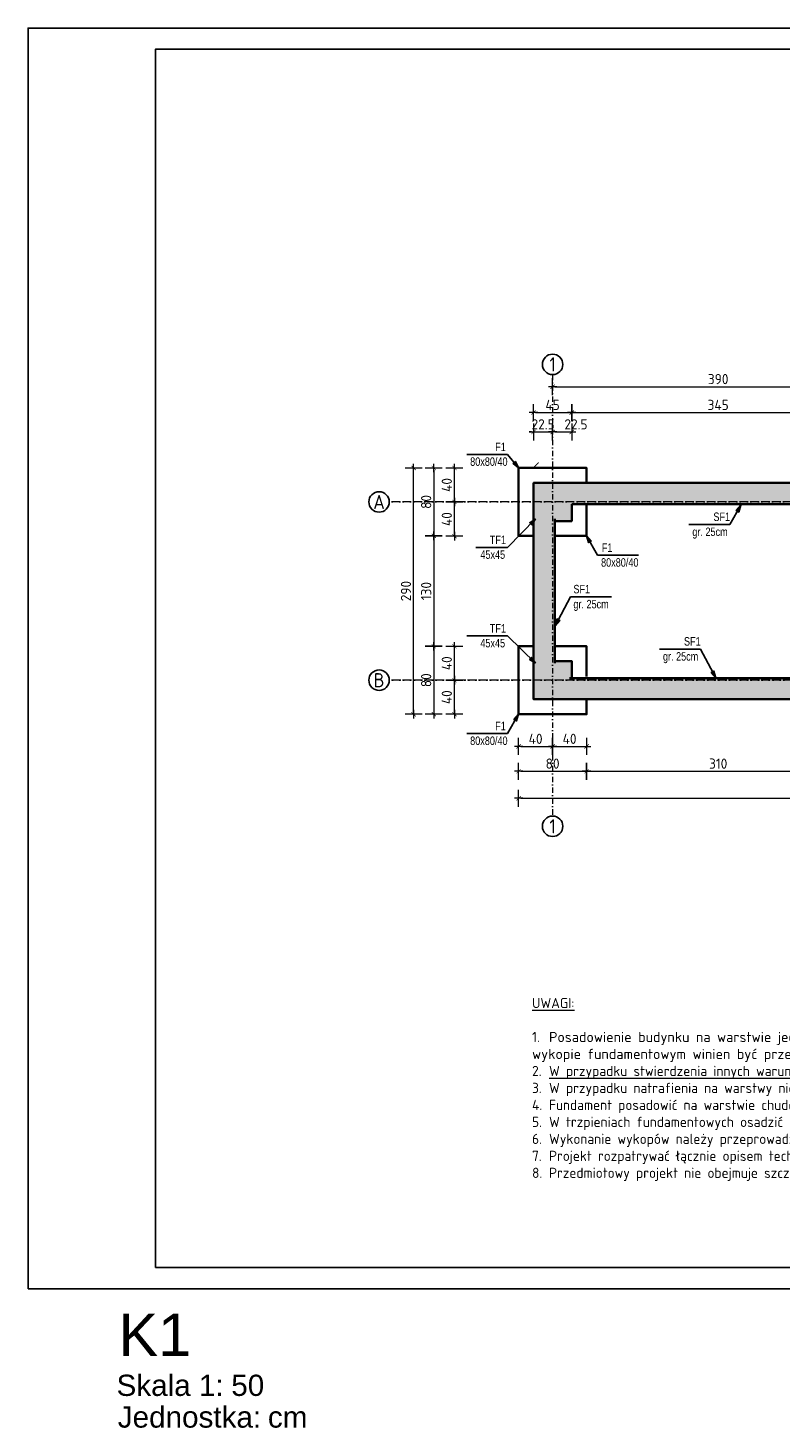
# Model space of a CAD drawing. Header units: millimetres. Extents: x -28780 to -24680, y -4813 to -596.
# Tile 5 of 10: x -28780 to -27893, y -2245 to -596. Entities that reach past the tile are written whole.
import ezdxf
from ezdxf.enums import TextEntityAlignment as Align

# ---------------------------------------------------------------- set-up
doc = ezdxf.new("R2010")
doc.units = ezdxf.units.MM
doc.header["$LTSCALE"] = 25
doc.linetypes.add('CONTINOUS', pattern=[0, 0])
doc.linetypes.add('DASHDOTX2', pattern=[50.8, 25.4, -12.7, 0, -12.7])
for name, color, linetype, lineweight in [('B_HATCH', 8, 'Continuous', 0), ('C_OPIS OSI', 163, 'CONTINOUS', 25), ('C_OPISY', 51, 'Continuous', 13), ('C_WYMIARY', 113, 'Continuous', 13), ('G_FUNDAMENTY', 60, 'Continuous', 35), ('G_ŻELBET SŁUPY', 154, 'Continuous', 35), ('G_ŻELBET ŚCIANY', 86, 'Continuous', 35), ('MW_osie', 252, 'DASHDOTX2', 9), ('Z WYM 1 100', 130, 'Continuous', 20)]:
    doc.layers.add(name, color=color, linetype=linetype, lineweight=lineweight)
for name, color, linetype in [('BA_odn', 8, 'Continuous'), ('BA_ram', 2, 'Continuous'), ('BA_txc', 40, 'Continuous'), ('ramka_wewnetrzna', 2, 'Continuous'), ('ramka_zewnetrzna', 1, 'Continuous')]:
    doc.layers.add(name, color=color, linetype=linetype)
doc.styles.add('BIKWYM', font='bikromsw.shx', dxfattribs={"width": 0.8})
doc.styles.add('isocpeur', font='isocpeur.ttf', dxfattribs={"width": 0.95})
doc.styles.add('konstrux', font='txt', dxfattribs={"width": 0.95})
doc.styles.get("Standard").update_dxf_attribs({"font": 'arial.ttf'})
doc.dimstyles.new('BA_ST_50_cm', dxfattribs={"dimscale": 0.5, "dimtxt": 25, "dimasz": 1.666667, "dimexe": 24, "dimexo": 0, "dimgap": 7.5, "dimtad": 1, "dimdec": 1, "dimrnd": 0.5, "dimdsep": 46, "dimtxsty": 'BIKWYM', "dimblk": 'WYM-ST', "dimcen": 0, "dimdle": 20, "dimclrd": 256, "dimclre": 256, "dimclrt": 7, "dimadec": 0, "dimazin": 0, "dimtfac": 0.033333, "dimtdec": 1, "dimtix": 1, "dimtmove": 2, "dimatfit": 3, "dimldrblk": 'WYM-ST', "dimfxl": 1, "dimtvp": 0.8, "dimtolj": 1, "dimtzin": 0, "dimarcsym": 0})
doc.dimstyles.new('k_50', dxfattribs={"dimtxt": 12, "dimasz": 2.5, "dimexe": 0.18, "dimexo": 0.0625, "dimgap": 3, "dimtad": 1, "dimtoh": 1, "dimdec": 0, "dimzin": 0, "dimdsep": 46, "dimtxsty": 'isocpeur', "dimblk": 'usero', "dimcen": 0.045, "dimse1": 1, "dimse2": 1, "dimclrd": 256, "dimclrt": 256, "dimadec": 0, "dimazin": 0, "dimtfac": 1, "dimtdec": 0, "dimtix": 1, "dimtmove": 0, "dimatfit": 3, "dimldrblk": 'DOT', "dimfxl": 0.18, "dimtolj": 1, "dimtzin": 0, "dimlwd": 0, "dimarcsym": 0})

# ---------------------------------------------------------------- blocks, each defined once
blk = doc.blocks.new('*U254')
at = {"layer": 'ramka_wewnetrzna'}
blk.add_lwpolyline([(30, 5), (30, 292), (815, 292), (815, 5)], close=True, dxfattribs=at)
at = {"layer": 'ramka_zewnetrzna'}
blk.add_lwpolyline([(0, 0), (0, 297), (820, 297), (820, 0)], close=True, dxfattribs=at)
for s, p in [('Skala 1:', (46.09, -25.25)), ('Jednostka: ', (56.86, -32.72))]:
    blk.add_text(s, height=5).set_placement(p, align=Align.RIGHT)
for tag, height, p in [('TYTUL', 10, (21.33, -10.84)), ('SKALA', 5, (47.88, -22.75)), ('JEDNOSTKA', 5, (56.5, -30.22))]:
    blk.add_attdef(tag, text='', height=height).set_placement(p, align=Align.MIDDLE_LEFT)
blk = doc.blocks.new('WYM-ST')
blk.add_hatch(color=256).paths.add_polyline_path([(0, 0), (-13, 2.9), (-13, -2.9)])
blk.add_lwpolyline([(0, 0), (-13, 2.9), (-13, -2.9), (0, 0)])
blk = doc.blocks.new('usero')
at = {"lineweight": 0}
for p, q in [((-2, 0), (2, 0)), ((0, 4), (0, -4))]:
    blk.add_line(p, q, dxfattribs=at)
at = {"lineweight": 0, "const_width": 0.3}
blk.add_lwpolyline([(1, 1), (-1, -1)], dxfattribs=at)
blk = doc.blocks.new('*D973')
at = {"layer": 'C_WYMIARY', "lineweight": 0}
blk.add_line((-28199.7, -1442.7), (-28164.7, -1442.7), dxfattribs=at)
at = {"layer": 'Defpoints', "color": 0}
for p in [(-28202.2, -1404.7), (-28162.2, -1404.7), (-28162.2, -1442.7)]:
    blk.add_point(p, dxfattribs=at)
at = {"layer": 'C_WYMIARY', "lineweight": 0, "xscale": 2.5, "yscale": 2.5, "zscale": 2.5, "rotation": 180}
blk.add_blockref('usero', (-28202.2, -1442.7), dxfattribs=at)
at = {"layer": 'C_WYMIARY', "lineweight": 0, "xscale": 2.5, "yscale": 2.5, "zscale": 2.5}
blk.add_blockref('usero', (-28162.2, -1442.7), dxfattribs=at)
at = {"layer": 'C_WYMIARY', "insert": (-28182.2, -1433.7), "char_height": 12, "attachment_point": 5, "style": 'isocpeur'}
blk.add_mtext('\\A1;40', dxfattribs=at)
blk = doc.blocks.new('_DOT')
at = {"color": 0, "linetype": 'ByBlock'}
blk.add_line((-0.5, 0), (-1, 0), dxfattribs=at)
at = {"color": 0, "linetype": 'ByBlock', "const_width": 0.5}
blk.add_lwpolyline([(-0.25, 0, 1), (0.25, 0, 1)], format="xyb", close=True, dxfattribs=at)
blk = doc.blocks.new('*D974')
at = {"layer": 'C_WYMIARY', "lineweight": 0}
blk.add_line((-28159.7, -1442.7), (-28124.7, -1442.7), dxfattribs=at)
at = {"layer": 'Defpoints', "color": 0}
for p in [(-28162.2, -1404.7), (-28122.2, -1404.7), (-28122.2, -1442.7)]:
    blk.add_point(p, dxfattribs=at)
at = {"layer": 'C_WYMIARY', "lineweight": 0, "xscale": 2.5, "yscale": 2.5, "zscale": 2.5, "rotation": 180}
blk.add_blockref('usero', (-28162.2, -1442.7), dxfattribs=at)
at = {"layer": 'C_WYMIARY', "lineweight": 0, "xscale": 2.5, "yscale": 2.5, "zscale": 2.5}
blk.add_blockref('usero', (-28122.2, -1442.7), dxfattribs=at)
at = {"layer": 'C_WYMIARY', "insert": (-28142.2, -1433.7), "char_height": 12, "attachment_point": 5, "style": 'isocpeur'}
blk.add_mtext('\\A1;40', dxfattribs=at)
blk = doc.blocks.new('*D981')
at = {"layer": 'C_WYMIARY', "lineweight": 0}
blk.add_line((-28199.7, -1471.9), (-28124.7, -1471.9), dxfattribs=at)
at = {"layer": 'Defpoints', "color": 0}
for p in [(-28202.2, -1404.7), (-28122.2, -1404.7), (-28122.2, -1471.9)]:
    blk.add_point(p, dxfattribs=at)
at = {"layer": 'C_WYMIARY', "lineweight": 0, "xscale": 2.5, "yscale": 2.5, "zscale": 2.5, "rotation": 180}
blk.add_blockref('usero', (-28202.2, -1471.9), dxfattribs=at)
at = {"layer": 'C_WYMIARY', "lineweight": 0, "xscale": 2.5, "yscale": 2.5, "zscale": 2.5}
blk.add_blockref('usero', (-28122.2, -1471.9), dxfattribs=at)
at = {"layer": 'C_WYMIARY', "insert": (-28162.2, -1462.9), "char_height": 12, "attachment_point": 5, "style": 'isocpeur'}
blk.add_mtext('\\A1;80', dxfattribs=at)
blk = doc.blocks.new('*D982')
at = {"layer": 'C_WYMIARY', "lineweight": 0}
blk.add_line((-28119.7, -1471.9), (-27814.7, -1471.9), dxfattribs=at)
at = {"layer": 'Defpoints', "color": 0}
for p in [(-28122.2, -1404.7), (-27812.2, -1404.7), (-27812.2, -1471.9)]:
    blk.add_point(p, dxfattribs=at)
at = {"layer": 'C_WYMIARY', "lineweight": 0, "xscale": 2.5, "yscale": 2.5, "zscale": 2.5, "rotation": 180}
blk.add_blockref('usero', (-28122.2, -1471.9), dxfattribs=at)
at = {"layer": 'C_WYMIARY', "lineweight": 0, "xscale": 2.5, "yscale": 2.5, "zscale": 2.5}
blk.add_blockref('usero', (-27812.2, -1471.9), dxfattribs=at)
at = {"layer": 'C_WYMIARY', "insert": (-27967.2, -1462.9), "char_height": 12, "attachment_point": 5, "style": 'isocpeur'}
blk.add_mtext('\\A1;310', dxfattribs=at)
blk = doc.blocks.new('*D988')
at = {"layer": 'C_WYMIARY', "lineweight": 0}
blk.add_line((-28199.7, -1503.8), (-26954.7, -1503.8), dxfattribs=at)
at = {"layer": 'Defpoints', "color": 0}
for p in [(-28202.2, -1404.7), (-26952.2, -1404.7), (-26952.2, -1503.8)]:
    blk.add_point(p, dxfattribs=at)
at = {"layer": 'C_WYMIARY', "lineweight": 0, "xscale": 2.5, "yscale": 2.5, "zscale": 2.5, "rotation": 180}
blk.add_blockref('usero', (-28202.2, -1503.8), dxfattribs=at)
at = {"layer": 'C_WYMIARY', "lineweight": 0, "xscale": 2.5, "yscale": 2.5, "zscale": 2.5}
blk.add_blockref('usero', (-26952.2, -1503.8), dxfattribs=at)
at = {"layer": 'C_WYMIARY', "insert": (-27577.2, -1494.8), "char_height": 12, "attachment_point": 5, "style": 'isocpeur'}
blk.add_mtext('\\A1;1250', dxfattribs=at)
blk = doc.blocks.new('*D989')
at = {"layer": 'C_WYMIARY', "lineweight": 0}
blk.add_line((-28277.8, -1402.2), (-28277.8, -1367.2), dxfattribs=at)
at = {"layer": 'Defpoints', "color": 0}
for p in [(-28277.8, -1364.7), (-28202.2, -1364.7), (-28202.2, -1404.7)]:
    blk.add_point(p, dxfattribs=at)
at = {"layer": 'C_WYMIARY', "lineweight": 0, "xscale": 2.5, "yscale": 2.5, "zscale": 2.5}
for p, rotation in [((-28277.8, -1364.7), 90), ((-28277.8, -1404.7), 270)]:
    blk.add_blockref('usero', p, dxfattribs=dict(at, rotation=rotation))
at = {"layer": 'C_WYMIARY', "insert": (-28286.8, -1384.7), "char_height": 12, "attachment_point": 5, "rotation": 90, "style": 'isocpeur'}
blk.add_mtext('\\A1;40', dxfattribs=at)
blk = doc.blocks.new('*D990')
at = {"layer": 'C_WYMIARY', "lineweight": 0}
blk.add_line((-28277.8, -1362.2), (-28277.8, -1327.2), dxfattribs=at)
at = {"layer": 'Defpoints', "color": 0}
for p in [(-28277.8, -1324.7), (-28202.2, -1324.7), (-28202.2, -1364.7)]:
    blk.add_point(p, dxfattribs=at)
at = {"layer": 'C_WYMIARY', "lineweight": 0, "xscale": 2.5, "yscale": 2.5, "zscale": 2.5}
for p, rotation in [((-28277.8, -1324.7), 90), ((-28277.8, -1364.7), 270)]:
    blk.add_blockref('usero', p, dxfattribs=dict(at, rotation=rotation))
at = {"layer": 'C_WYMIARY', "insert": (-28286.8, -1344.7), "char_height": 12, "attachment_point": 5, "rotation": 90, "style": 'isocpeur'}
blk.add_mtext('\\A1;40', dxfattribs=at)
blk = doc.blocks.new('*D991')
at = {"layer": 'C_WYMIARY', "lineweight": 0}
blk.add_line((-28277.8, -1192.5), (-28277.8, -1157.2), dxfattribs=at)
at = {"layer": 'Defpoints', "color": 0}
for p in [(-28277.8, -1154.7), (-28202.2, -1154.7), (-28202.2, -1195)]:
    blk.add_point(p, dxfattribs=at)
at = {"layer": 'C_WYMIARY', "lineweight": 0, "xscale": 2.5, "yscale": 2.5, "zscale": 2.5}
for p, rotation in [((-28277.8, -1154.7), 90), ((-28277.8, -1195), 270)]:
    blk.add_blockref('usero', p, dxfattribs=dict(at, rotation=rotation))
at = {"layer": 'C_WYMIARY', "insert": (-28286.8, -1174.9), "char_height": 12, "attachment_point": 5, "rotation": 90, "style": 'isocpeur'}
blk.add_mtext('\\A1;40', dxfattribs=at)
blk = doc.blocks.new('*D992')
at = {"layer": 'C_WYMIARY', "lineweight": 0}
blk.add_line((-28277.8, -1152.2), (-28277.8, -1117.2), dxfattribs=at)
at = {"layer": 'Defpoints', "color": 0}
for p in [(-28277.8, -1114.7), (-28202.2, -1114.7), (-28202.2, -1154.7)]:
    blk.add_point(p, dxfattribs=at)
at = {"layer": 'C_WYMIARY', "lineweight": 0, "xscale": 2.5, "yscale": 2.5, "zscale": 2.5}
for p, rotation in [((-28277.8, -1114.7), 90), ((-28277.8, -1154.7), 270)]:
    blk.add_blockref('usero', p, dxfattribs=dict(at, rotation=rotation))
at = {"layer": 'C_WYMIARY', "insert": (-28286.8, -1134.7), "char_height": 12, "attachment_point": 5, "rotation": 90, "style": 'isocpeur'}
blk.add_mtext('\\A1;40', dxfattribs=at)
blk = doc.blocks.new('*D993')
at = {"layer": 'C_WYMIARY', "lineweight": 0}
blk.add_line((-28302.1, -1117.2), (-28302.1, -1192.2), dxfattribs=at)
at = {"layer": 'Defpoints', "color": 0}
for p in [(-28202.2, -1114.7), (-28302.1, -1194.7), (-28202.2, -1194.7)]:
    blk.add_point(p, dxfattribs=at)
at = {"layer": 'C_WYMIARY', "lineweight": 0, "xscale": 2.5, "yscale": 2.5, "zscale": 2.5}
for p, rotation in [((-28302.1, -1114.7), 90), ((-28302.1, -1194.7), 270)]:
    blk.add_blockref('usero', p, dxfattribs=dict(at, rotation=rotation))
at = {"layer": 'C_WYMIARY', "insert": (-28311.1, -1154.7), "char_height": 12, "attachment_point": 5, "rotation": 90, "style": 'isocpeur'}
blk.add_mtext('\\A1;80', dxfattribs=at)
blk = doc.blocks.new('*D994')
at = {"layer": 'C_WYMIARY', "lineweight": 0}
blk.add_line((-28302.1, -1197.2), (-28302.1, -1322.2), dxfattribs=at)
at = {"layer": 'Defpoints', "color": 0}
for p in [(-28202.2, -1194.7), (-28302.1, -1324.7), (-28184.7, -1324.7)]:
    blk.add_point(p, dxfattribs=at)
at = {"layer": 'C_WYMIARY', "lineweight": 0, "xscale": 2.5, "yscale": 2.5, "zscale": 2.5}
for p, rotation in [((-28302.1, -1194.7), 90), ((-28302.1, -1324.7), 270)]:
    blk.add_blockref('usero', p, dxfattribs=dict(at, rotation=rotation))
at = {"layer": 'C_WYMIARY', "insert": (-28311.1, -1259.7), "char_height": 12, "attachment_point": 5, "rotation": 90, "style": 'isocpeur'}
blk.add_mtext('\\A1;130', dxfattribs=at)
blk = doc.blocks.new('*D995')
at = {"layer": 'C_WYMIARY', "lineweight": 0}
blk.add_line((-28302.1, -1327.2), (-28302.1, -1402.2), dxfattribs=at)
at = {"layer": 'Defpoints', "color": 0}
for p in [(-28184.7, -1324.7), (-28302.1, -1404.7), (-28202.2, -1404.7)]:
    blk.add_point(p, dxfattribs=at)
at = {"layer": 'C_WYMIARY', "lineweight": 0, "xscale": 2.5, "yscale": 2.5, "zscale": 2.5}
for p, rotation in [((-28302.1, -1324.7), 90), ((-28302.1, -1404.7), 270)]:
    blk.add_blockref('usero', p, dxfattribs=dict(at, rotation=rotation))
at = {"layer": 'C_WYMIARY', "insert": (-28311.1, -1364.7), "char_height": 12, "attachment_point": 5, "rotation": 90, "style": 'isocpeur'}
blk.add_mtext('\\A1;80', dxfattribs=at)
blk = doc.blocks.new('*D996')
at = {"layer": 'C_WYMIARY', "lineweight": 0}
blk.add_line((-28325.9, -1402.2), (-28325.9, -1117.2), dxfattribs=at)
at = {"layer": 'Defpoints', "color": 0}
for p in [(-28325.9, -1114.7), (-28202.2, -1114.7), (-28202.2, -1404.7)]:
    blk.add_point(p, dxfattribs=at)
at = {"layer": 'C_WYMIARY', "lineweight": 0, "xscale": 2.5, "yscale": 2.5, "zscale": 2.5}
for p, rotation in [((-28325.9, -1114.7), 90), ((-28325.9, -1404.7), 270)]:
    blk.add_blockref('usero', p, dxfattribs=dict(at, rotation=rotation))
at = {"layer": 'C_WYMIARY', "insert": (-28334.9, -1259.7), "char_height": 12, "attachment_point": 5, "rotation": 90, "style": 'isocpeur'}
blk.add_mtext('\\A1;290', dxfattribs=at)
blk = doc.blocks.new('*D997')
at = {"layer": 'C_WYMIARY', "lineweight": 0}
for p, q in [((-28187.2, -1072.3), (-28189.7, -1072.3)), ((-28184.7, -1072.3), (-28162.2, -1072.3)), ((-28159.7, -1072.3), (-28157.2, -1072.3))]:
    blk.add_line(p, q, dxfattribs=at)
at = {"layer": 'Defpoints', "color": 0}
for p in [(-28162.2, -1072.3), (-28184.7, -1132.2), (-28162.2, -1134.7)]:
    blk.add_point(p, dxfattribs=at)
at = {"layer": 'C_WYMIARY', "lineweight": 0, "xscale": 2.5, "yscale": 2.5, "zscale": 2.5}
blk.add_blockref('usero', (-28184.7, -1072.3), dxfattribs=at)
at = {"layer": 'C_WYMIARY', "lineweight": 0, "xscale": 2.5, "yscale": 2.5, "zscale": 2.5, "rotation": 180}
blk.add_blockref('usero', (-28162.2, -1072.3), dxfattribs=at)
at = {"layer": 'C_WYMIARY', "insert": (-28173.4, -1063.3), "char_height": 12, "attachment_point": 5, "style": 'isocpeur'}
blk.add_mtext('\\A1;22.5', dxfattribs=at)
blk = doc.blocks.new('*D998')
at = {"layer": 'C_WYMIARY', "lineweight": 0}
blk.add_line((-28159.7, -1072.3), (-28142.2, -1072.3), dxfattribs=at)
at = {"layer": 'Defpoints', "color": 0}
for p in [(-28139.7, -1072.3), (-28162.2, -1134.7), (-28139.7, -1157.2)]:
    blk.add_point(p, dxfattribs=at)
at = {"layer": 'C_WYMIARY', "lineweight": 0, "xscale": 2.5, "yscale": 2.5, "zscale": 2.5, "rotation": 180}
blk.add_blockref('usero', (-28162.2, -1072.3), dxfattribs=at)
at = {"layer": 'C_WYMIARY', "lineweight": 0, "xscale": 2.5, "yscale": 2.5, "zscale": 2.5}
blk.add_blockref('usero', (-28139.7, -1072.3), dxfattribs=at)
at = {"layer": 'C_WYMIARY', "insert": (-28134.7, -1063.3), "char_height": 12, "attachment_point": 5, "style": 'isocpeur'}
blk.add_mtext('\\A1;22.5', dxfattribs=at)
blk = doc.blocks.new('*D1005')
at = {"layer": 'C_WYMIARY', "lineweight": 0}
blk.add_line((-28182.2, -1049.4), (-28142.2, -1049.4), dxfattribs=at)
at = {"layer": 'Defpoints', "color": 0}
for p in [(-28139.7, -1049.4), (-28184.7, -1132.2), (-28139.7, -1157.2)]:
    blk.add_point(p, dxfattribs=at)
at = {"layer": 'C_WYMIARY', "lineweight": 0, "xscale": 2.5, "yscale": 2.5, "zscale": 2.5, "rotation": 180}
blk.add_blockref('usero', (-28184.7, -1049.4), dxfattribs=at)
at = {"layer": 'C_WYMIARY', "lineweight": 0, "xscale": 2.5, "yscale": 2.5, "zscale": 2.5}
blk.add_blockref('usero', (-28139.7, -1049.4), dxfattribs=at)
at = {"layer": 'C_WYMIARY', "insert": (-28162.2, -1040.4), "char_height": 12, "attachment_point": 5, "style": 'isocpeur'}
blk.add_mtext('\\A1;45', dxfattribs=at)
blk = doc.blocks.new('*D1006')
at = {"layer": 'C_WYMIARY', "lineweight": 0}
blk.add_line((-28137.2, -1049.4), (-27797.2, -1049.4), dxfattribs=at)
at = {"layer": 'Defpoints', "color": 0}
for p in [(-27794.7, -1049.4), (-28139.7, -1157.2), (-27794.7, -1177.2)]:
    blk.add_point(p, dxfattribs=at)
at = {"layer": 'C_WYMIARY', "lineweight": 0, "xscale": 2.5, "yscale": 2.5, "zscale": 2.5, "rotation": 180}
blk.add_blockref('usero', (-28139.7, -1049.4), dxfattribs=at)
at = {"layer": 'C_WYMIARY', "lineweight": 0, "xscale": 2.5, "yscale": 2.5, "zscale": 2.5}
blk.add_blockref('usero', (-27794.7, -1049.4), dxfattribs=at)
at = {"layer": 'C_WYMIARY', "insert": (-27967.2, -1040.4), "char_height": 12, "attachment_point": 5, "style": 'isocpeur'}
blk.add_mtext('\\A1;345', dxfattribs=at)
blk = doc.blocks.new('*D1012')
at = {"layer": 'C_WYMIARY', "lineweight": 0}
blk.add_line((-28159.7, -1019), (-27774.7, -1019), dxfattribs=at)
at = {"layer": 'Defpoints', "color": 0}
for p in [(-27772.2, -1019), (-28162.2, -1114.7), (-27772.2, -1114.7)]:
    blk.add_point(p, dxfattribs=at)
at = {"layer": 'C_WYMIARY', "lineweight": 0, "xscale": 2.5, "yscale": 2.5, "zscale": 2.5, "rotation": 180}
blk.add_blockref('usero', (-28162.2, -1019), dxfattribs=at)
at = {"layer": 'C_WYMIARY', "lineweight": 0, "xscale": 2.5, "yscale": 2.5, "zscale": 2.5}
blk.add_blockref('usero', (-27772.2, -1019), dxfattribs=at)
at = {"layer": 'C_WYMIARY', "insert": (-27967.2, -1010), "char_height": 12, "attachment_point": 5, "style": 'isocpeur'}
blk.add_mtext('\\A1;390', dxfattribs=at)
blk = doc.blocks.new('_ARCHTICK')
at = {"color": 0, "linetype": 'ByBlock', "const_width": 0.15}
blk.add_lwpolyline([(-0.5, -0.5), (0.5, 0.5)], dxfattribs=at)

msp = doc.modelspace()

# ---------------------------------------------------------------- hatches: boundary and pattern name
at = {"layer": 'B_HATCH', "lineweight": 15, "transparency": 33554482}
h = msp.add_hatch(dxfattribs=at)
h.set_pattern_fill('ANSI33', color=256, scale=20, angle=360)
h.set_pattern_definition([(45, (-4770496.581, -5498076.3756), (-3.535533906, 3.535533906), []), (45, (-4770493.0456, -5498076.3756), (-3.535533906, 3.535533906), [2.5, -1.25])])
h.paths.add_polyline_path([(-28162.19, -1364.69), (-28162.19, -1154.69), (-27772.19, -1154.69), (-27772.19, -1177.19), (-27794.69, -1177.19), (-27794.69, -1157.19), (-28139.69, -1157.19), (-28139.69, -1177.19), (-28159.69, -1177.19), (-28159.69, -1342.19), (-28139.69, -1342.19), (-28139.69, -1362.19), (-27794.69, -1362.19), (-27794.69, -1342.19), (-27772.19, -1342.19), (-27772.19, -1364.69)])
h.paths.add_polyline_path([(-27382.19, -1359.69), (-27382.19, -1342.19), (-27359.69, -1342.19), (-27359.69, -1362.19), (-27014.69, -1362.19), (-27014.69, -1342.19), (-26994.69, -1342.19), (-26994.69, -1177.19), (-27014.69, -1177.19), (-27014.69, -1157.19), (-27359.69, -1157.19), (-27359.69, -1177.19), (-27382.19, -1177.19), (-27382.19, -1154.69), (-26992.19, -1154.69), (-26992.19, -1359.69), (-27001.44, -1359.69, 0.4142136), (-27002.19, -1360.44), (-27002.19, -1364.69), (-27372.19, -1364.69), (-27372.19, -1360.44, 0.4142136), (-27372.94, -1359.69)])
h.paths.add_polyline_path([(-28162.19, -1387.19), (-28142.19, -1387.19), (-27772.19, -1387.19), (-27772.19, -1364.69), (-28162.19, -1364.69)])
h.paths.add_polyline_path([(-27772.19, -1177.19), (-27749.72, -1177.19), (-27749.69, -1157.19), (-27404.69, -1157.19), (-27404.69, -1177.19), (-27382.19, -1177.19), (-27382.19, -1154.69), (-27772.19, -1154.69)])
h.paths.add_polyline_path([(-27772.19, -1387.19), (-27772.19, -1364.69), (-27392.19, -1364.69), (-27392.19, -1368.94, 0.4142136), (-27391.44, -1369.69), (-27382.19, -1369.69), (-27382.19, -1387.19)])
h.paths.add_polyline_path([(-27382.19, -1387.19), (-27382.19, -1369.69), (-27372.94, -1369.69, 0.4142136), (-27372.19, -1368.94), (-27372.19, -1364.69), (-27002.19, -1364.69), (-27002.19, -1368.94, 0.4142136), (-27001.44, -1369.69), (-26992.19, -1369.69), (-26992.08, -1387.19)])
h.paths.add_polyline_path([(-28162.19, -1154.69), (-27772.19, -1154.69), (-27772.19, -1132.19), (-28142.19, -1132.19), (-28162.19, -1132.19)])
h.paths.add_polyline_path([(-27772.19, -1154.69), (-27382.19, -1154.69), (-27382.19, -1132.19), (-27772.19, -1132.19)])
h.paths.add_polyline_path([(-27382.19, -1154.69), (-26992.19, -1154.69), (-26992.19, -1132.19), (-27382.19, -1132.19)])
h.paths.add_polyline_path([(-27772.19, -1364.69), (-27772.19, -1342.19), (-27749.69, -1342.19), (-27749.69, -1362.19), (-27404.69, -1362.19), (-27404.69, -1342.19), (-27382.19, -1342.19), (-27382.19, -1359.69), (-27391.44, -1359.69, 0.4142136), (-27392.19, -1360.44), (-27392.19, -1364.69)])
h.paths.add_polyline_path([(-28184.69, -1364.69), (-28162.19, -1364.69), (-28162.19, -1154.69), (-28184.69, -1154.69), (-28184.69, -1174.69), (-28184.69, -1344.69)])
h.paths.add_polyline_path([(-26992.19, -1359.69), (-26992.19, -1154.69), (-26969.69, -1154.69), (-26969.69, -1174.72), (-26969.69, -1344.65), (-26969.69, -1344.69), (-26969.69, -1364.69), (-26982.19, -1364.69), (-26982.19, -1360.44, 0.4142136), (-26982.94, -1359.69)])
h.paths.add_polyline_path([(-28184.69, -1387.19), (-28162.19, -1387.19), (-28162.19, -1364.69), (-28184.69, -1364.69)])
h.paths.add_polyline_path([(-26992.19, -1387.19), (-26992.19, -1369.69), (-26982.94, -1369.69, 0.4142136), (-26982.19, -1368.94), (-26982.19, -1364.69), (-26969.69, -1364.69), (-26969.69, -1387.19)])
h.paths.add_polyline_path([(-28184.69, -1154.69), (-28162.19, -1154.69), (-28162.19, -1132.19), (-28184.69, -1132.19)])
h.paths.add_polyline_path([(-26992.19, -1154.69), (-26969.69, -1154.69), (-26969.69, -1132.19), (-26992.19, -1132.19)])
h.paths.add_polyline_path([(-27382.19, -1369.69), (-27382.19, -1369.29), (-27372.94, -1369.29, 0.4142136), (-27372.59, -1368.94), (-27372.59, -1364.69), (-27372.19, -1364.69), (-27372.19, -1368.94, -0.4142136), (-27372.94, -1369.69)])
h.paths.add_polyline_path([(-26992.19, -1369.69), (-26992.19, -1369.29), (-26982.94, -1369.29, 0.4142136), (-26982.59, -1368.94), (-26982.59, -1364.69), (-26982.19, -1364.69), (-26982.19, -1368.94, -0.4142136), (-26982.94, -1369.69)])
h.paths.add_polyline_path([(-27392.19, -1368.94), (-27392.19, -1364.69), (-27391.79, -1364.69), (-27391.79, -1368.94, 0.4142136), (-27391.44, -1369.29), (-27382.19, -1369.29), (-27382.19, -1369.69), (-27391.44, -1369.69, -0.4142136)])
h.paths.add_polyline_path([(-27002.19, -1368.94), (-27002.19, -1364.69), (-27001.79, -1364.69), (-27001.79, -1368.94, 0.4142136), (-27001.44, -1369.29), (-26992.19, -1369.29), (-26992.19, -1369.69), (-27001.44, -1369.69, -0.4142136)])
h.paths.add_polyline_path([(-27382.19, -1360.09), (-27382.19, -1359.69), (-27372.94, -1359.69, -0.4142136), (-27372.19, -1360.44), (-27372.19, -1364.69), (-27372.59, -1364.69), (-27372.59, -1360.44, 0.4142136), (-27372.94, -1360.09)])
h.paths.add_polyline_path([(-26992.19, -1360.09), (-26992.19, -1359.69), (-26982.94, -1359.69, -0.4142136), (-26982.19, -1360.44), (-26982.19, -1364.69), (-26982.59, -1364.69), (-26982.59, -1360.44, 0.4142136), (-26982.94, -1360.09)])
h.paths.add_polyline_path([(-27392.19, -1364.69), (-27392.19, -1360.44, -0.4142136), (-27391.44, -1359.69), (-27382.19, -1359.69), (-27382.19, -1360.09), (-27391.44, -1360.09, 0.4142136), (-27391.79, -1360.44), (-27391.79, -1364.69)])
h.paths.add_polyline_path([(-27002.19, -1364.69), (-27002.19, -1360.44, -0.4142136), (-27001.44, -1359.69), (-26992.19, -1359.69), (-26992.19, -1360.09), (-27001.44, -1360.09, 0.4142136), (-27001.79, -1360.44), (-27001.79, -1364.69)])
h.paths.add_polyline_path([(-26992.19, -1369.29), (-26982.94, -1369.29, 0.4142136), (-26982.59, -1368.94), (-26982.59, -1364.69), (-26992.19, -1364.69)])
h.paths.add_polyline_path([(-27391.79, -1364.69), (-27382.19, -1364.69), (-27382.19, -1369.29), (-27391.44, -1369.29, -0.4142136), (-27391.79, -1368.94)])
h.paths.add_polyline_path([(-27382.19, -1369.29), (-27372.94, -1369.29, 0.4142136), (-27372.59, -1368.94), (-27372.59, -1364.69), (-27382.19, -1364.69)])
h.paths.add_polyline_path([(-27001.79, -1364.69), (-26992.19, -1364.69), (-26992.19, -1369.29), (-27001.44, -1369.29, -0.4142136), (-27001.79, -1368.94)])
h.paths.add_polyline_path([(-26992.19, -1364.69), (-26982.59, -1364.69), (-26982.59, -1360.44, 0.4142136), (-26982.94, -1360.09), (-26992.19, -1360.09)])
h.paths.add_polyline_path([(-27391.79, -1364.69), (-27382.19, -1364.69), (-27382.19, -1360.09), (-27391.44, -1360.09, 0.4142136), (-27391.79, -1360.44)])
h.paths.add_polyline_path([(-27382.19, -1364.69), (-27372.59, -1364.69), (-27372.59, -1360.44, 0.4142136), (-27372.94, -1360.09), (-27382.19, -1360.09)])
h.paths.add_polyline_path([(-27001.79, -1364.69), (-26992.19, -1364.69), (-26992.19, -1360.09), (-27001.44, -1360.09, 0.4142136), (-27001.79, -1360.44)])

# ---------------------------------------------------------------- linework, layer by layer
at = {"layer": 'C_OPIS OSI', "color": 131}
for centre in [(-28162.19, -992.69), (-28366.57, -1154.69), (-28366.57, -1364.69), (-28162.19, -1536.75)]:
    msp.add_circle(centre, 12.06, dxfattribs=at)
at = {"layer": 'G_FUNDAMENTY', "ltscale": 0.5}
for points in [[(-28122.19, -1132.19), (-28122.19, -1114.69), (-28202.19, -1114.69), (-28202.19, -1194.69), (-28184.69, -1194.69)], [(-28159.69, -1194.69), (-28122.19, -1194.69), (-28122.19, -1157.19)], [(-28184.69, -1324.69), (-28202.19, -1324.69), (-28202.19, -1404.69), (-28122.19, -1404.69), (-28122.19, -1387.19)], [(-28122.19, -1360.47), (-28122.19, -1324.69), (-28159.69, -1324.69)]]:
    msp.add_lwpolyline(points, dxfattribs=at)
at = {"layer": 'G_ŻELBET SŁUPY', "ltscale": 0.25}
for points in [[(-28184.69, -1174.69), (-28184.69, -1132.19), (-28142.19, -1132.19)], [(-28139.69, -1157.19), (-28139.69, -1177.19), (-28159.69, -1177.19)], [(-28184.69, -1344.69), (-28184.69, -1344.69), (-28184.69, -1387.19), (-28142.19, -1387.19), (-28142.19, -1387.19)], [(-28139.69, -1362.19), (-28139.69, -1342.19), (-28159.69, -1342.19)]]:
    msp.add_lwpolyline(points, dxfattribs=at)
at = {"layer": 'G_ŻELBET ŚCIANY', "ltscale": 0.25}
for points in [[(-26969.69, -1132.19), (-28142.19, -1132.19)], [(-28139.69, -1157.19), (-27792.19, -1157.19)], [(-28184.69, -1344.69), (-28184.69, -1174.69)], [(-28159.69, -1174.69), (-28159.69, -1344.69)], [(-28142.19, -1362.19), (-27792.19, -1362.19)], [(-26969.69, -1387.19), (-28142.19, -1387.19)]]:
    msp.add_lwpolyline(points, dxfattribs=at)
at = {"layer": 'MW_osie', "ltscale": 0.01}
for points in [[(-28162.19, -1004.74), (-28162.19, -1524.7)], [(-26835.08, -1154.69), (-28354.51, -1154.69)], [(-27419.93, -1154.69), (-28354.51, -1154.69)], [(-26835.08, -1364.69), (-28354.51, -1364.69)], [(-27419.46, -1364.69), (-28354.51, -1364.69)]]:
    msp.add_lwpolyline(points, dxfattribs=at)

# ---------------------------------------------------------------- block references
at = {"layer": 'BA_ram', "xscale": 5, "yscale": 5, "zscale": 5}
msp.add_blockref('*U254', (-28780.02, -2081.45), dxfattribs=at).add_auto_attribs({'TYTUL': 'K1', 'SKALA': '50', 'JEDNOSTKA': 'cm'})
at = {"layer": 'Z WYM 1 100', "xscale": 7, "yscale": 7, "zscale": 7, "rotation": 180}
msp.add_blockref('_ARCHTICK', (-28182.19, -1111.72), dxfattribs=at)

# ---------------------------------------------------------------- texts
at = {"layer": 'BA_txc', "style": 'konstrux', "width": 0.8}
for s, p in [('F1', (-28229.75, -1094.86)), ('80x80/40', (-28259.27, -1112.2)), ('SF1', (-27972.85, -1177.17)), ('gr. 25cm', (-27997.63, -1194.88)), ('TF1', (-28236.15, -1204.37)), ('F1', (-28104.23, -1213.63)), ('45x45', (-28247.27, -1221.72)), ('80x80/40', (-28105.1, -1230.97)), ('SF1', (-28137.69, -1262.38)), ('gr. 25cm', (-28137.71, -1280.09)), ('TF1', (-28236.15, -1308.66)), ('45x45', (-28247.27, -1326.01)), ('SF1', (-28007.46, -1323.94)), ('gr. 25cm', (-28032.24, -1341.65)), ('F1', (-28229.75, -1423.63)), ('80x80/40', (-28259.27, -1440.97))]:
    msp.add_text(s, height=10, dxfattribs=at).set_placement(p)
at = {"layer": 'C_OPIS OSI', "color": 131, "style": 'isocpeur', "width": 0.9}
for s, p in [('1', (-28162.19, -992.69)), ('A', (-28366.57, -1154.69)), ('B', (-28366.57, -1364.69)), ('1', (-28162.19, -1536.75))]:
    msp.add_text(s, height=16.65, rotation=360, dxfattribs=at).set_placement(p, align=Align.MIDDLE)
at = {"layer": 'C_OPISY', "insert": (-28186.38, -1846.73), "char_height": 12, "width": 1221.0693, "attachment_point": 4, "style": 'isocpeur'}
msp.add_mtext('{\\fISOCPEUR|b1|i0|c0|p34;\\LUWAGI:}\\P\\P\\pxt1.666667;1.^I{\\W1;Posadowienie budynku na warstwie jednorodnej średniozagęszczonych piasków średnich  (warstwa geotechniczna I) o nośności min. 150kPa.Odbiór gruntu w wykopie fundamentowym winien być przeprowadzony przez kierownika budowy i uprawnionego geologa oraz potwierdzony stosownym protokołem.\\fISOCPEUR|b0|i0|c0|p34;\\W0.95; }\\P2.^I{\\fISOCPEUR|b1|i0|c0|p34;\\LW przypadku stwierdzenia innych warunków gruntowo-wodnych od założonych sposób posadowienia należy odpowiednio dostosować z udziałem projektanta.}\\P3.^IW przypadku natrafienia na warstwy nienośne, należy wybrać słabą warstwę do gruntu nośnego i wypełnić chudym betonem.\\P4.^I\\A1;Fundament posadowić na warstwie chudego betonu gr.10cm.\\P5.^IW trzpieniach fundamentowych osadzić kotwy dla mocowania konstrukcji stalowej.\\P\\fISOCPEUR|b0|i0|c0|p34;6.^IWykonanie wykopów należy przeprowadzić w suchej porze roku. Zakazuje się pozostawiania otwartych wykopów na działanie czynników atmosferycznych (deszcz, mróz).\\P7.^IProjekt rozpatrywać łącznie opisem technicznym i obliczeniami konstrukcyjnymi oraz z pozostałymi projektami branżowymi.\\P8.^IPrzedmiotowy projekt nie obejmuje szczegółów i rozwiązań wykonawczych.', dxfattribs=at)

# ---------------------------------------------------------------- dimensions: what is measured, and where the dimension line sits
at = {"layer": 'C_WYMIARY'}
for base, p1, p2, override, picture, middle in [((-27772.19, -1018.99), (-28162.19, -1114.69), (-27772.19, -1114.69), {"dimblk": 'usero', "dimtmove": 1}, '*D1012', (-27967.19, -1009.99)), ((-28139.69, -1049.39), (-28184.69, -1132.19), (-28139.69, -1157.19), {"dimblk": 'usero', "dimtmove": 1}, '*D1005', (-28162.19, -1040.39)), ((-27794.69, -1049.39), (-28139.69, -1157.19), (-27794.69, -1177.19), {"dimtmove": 1}, '*D1006', (-27967.19, -1040.39)), ((-28162.19, -1072.27), (-28184.69, -1132.19), (-28162.19, -1134.69), {"dimdec": 1, "dimtmove": 1}, '*D997', (-28173.44, -1063.27)), ((-28162.19, -1442.7), (-28202.19, -1404.69), (-28162.19, -1404.69), {"dimblk": 'usero'}, '*D973', (-28182.19, -1433.7)), ((-28122.19, -1471.91), (-28202.19, -1404.69), (-28122.19, -1404.69), {"dimblk": 'usero'}, '*D981', (-28162.19, -1462.91)), ((-26952.19, -1503.8), (-28202.19, -1404.69), (-26952.19, -1404.69), {"dimblk": 'usero', "dimtmove": 1}, '*D988', (-27577.19, -1494.8)), ((-28122.19, -1442.7), (-28162.19, -1404.69), (-28122.19, -1404.69), {"dimblk": 'usero'}, '*D974', (-28142.19, -1433.7)), ((-27812.19, -1471.91), (-28122.19, -1404.69), (-27812.19, -1404.69), {"dimtmove": 1}, '*D982', (-27967.19, -1462.91))]:
    dim = msp.add_linear_dim(base=base, p1=p1, p2=p2, dimstyle='k_50', override=override, dxfattribs=at)
    dim.commit()
    dim.dimension.update_dxf_attribs({"geometry": picture, "text_midpoint": middle})
dim = msp.add_linear_dim(base=(-28139.69, -1072.27), p1=(-28162.19, -1134.69), p2=(-28139.69, -1157.19), dimstyle='k_50', override={"dimdec": 1, "dimtmove": 1}, dxfattribs=at)
dim.commit()
dim.dimension.update_dxf_attribs({"geometry": '*D998', "text_midpoint": (-28134.69, -1072.27), "dimtype": 160})
for base, p1, p2, override, picture, middle in [((-28325.94, -1114.69), (-28202.19, -1404.69), (-28202.19, -1114.69), {"dimblk": 'usero', "dimtmove": 1}, '*D996', (-28334.94, -1259.69)), ((-28302.08, -1194.69), (-28202.19, -1114.69), (-28202.19, -1194.69), {"dimblk": 'usero', "dimtmove": 1}, '*D993', (-28311.08, -1154.69)), ((-28277.84, -1114.69), (-28202.19, -1154.69), (-28202.19, -1114.69), {"dimtmove": 1}, '*D992', (-28286.84, -1134.69)), ((-28277.84, -1154.69), (-28202.19, -1195.04), (-28202.19, -1154.69), {"dimtmove": 1}, '*D991', (-28286.84, -1174.87)), ((-28302.08, -1324.69), (-28202.19, -1194.69), (-28184.69, -1324.69), {"dimtmove": 1}, '*D994', (-28311.08, -1259.69)), ((-28302.08, -1404.69), (-28184.69, -1324.69), (-28202.19, -1404.69), {"dimtmove": 1}, '*D995', (-28311.08, -1364.69)), ((-28277.84, -1324.69), (-28202.19, -1364.69), (-28202.19, -1324.69), {"dimtmove": 1}, '*D990', (-28286.84, -1344.69)), ((-28277.84, -1364.69), (-28202.19, -1404.69), (-28202.19, -1364.69), {"dimblk": 'usero'}, '*D989', (-28286.84, -1384.69))]:
    dim = msp.add_linear_dim(base=base, p1=p1, p2=p2, angle=90, dimstyle='k_50', override=override, dxfattribs=at)
    dim.commit()
    dim.dimension.update_dxf_attribs({"geometry": picture, "text_midpoint": middle})

# ---------------------------------------------------------------- leaders
at = {"layer": 'BA_odn'}
for points in [[(-28202.19, -1114.69), (-28215.17, -1098.7), (-28263.27, -1098.7)], [(-27940.55, -1158.6), (-27953.53, -1181.38), (-28001.63, -1181.38)], [(-28182.19, -1174.76), (-28215.17, -1208.22), (-28252.62, -1208.22)], [(-28122.19, -1194.69), (-28109.2, -1217.47), (-28061.1, -1217.47)], [(-28159.25, -1300.45), (-28141.01, -1266.59), (-28092.91, -1266.59)], [(-28182.19, -1344.79), (-28215.17, -1312.51), (-28263.27, -1312.51)], [(-27969.9, -1362.01), (-27988.14, -1328.15), (-28036.24, -1328.15)], [(-28202.19, -1404.69), (-28215.17, -1427.47), (-28263.27, -1427.47)]]:
    msp.add_leader(points, dimstyle='BA_ST_50_cm', override={"dimasz": 1.25}, dxfattribs=at)

doc.saveas('drawing.dxf')
